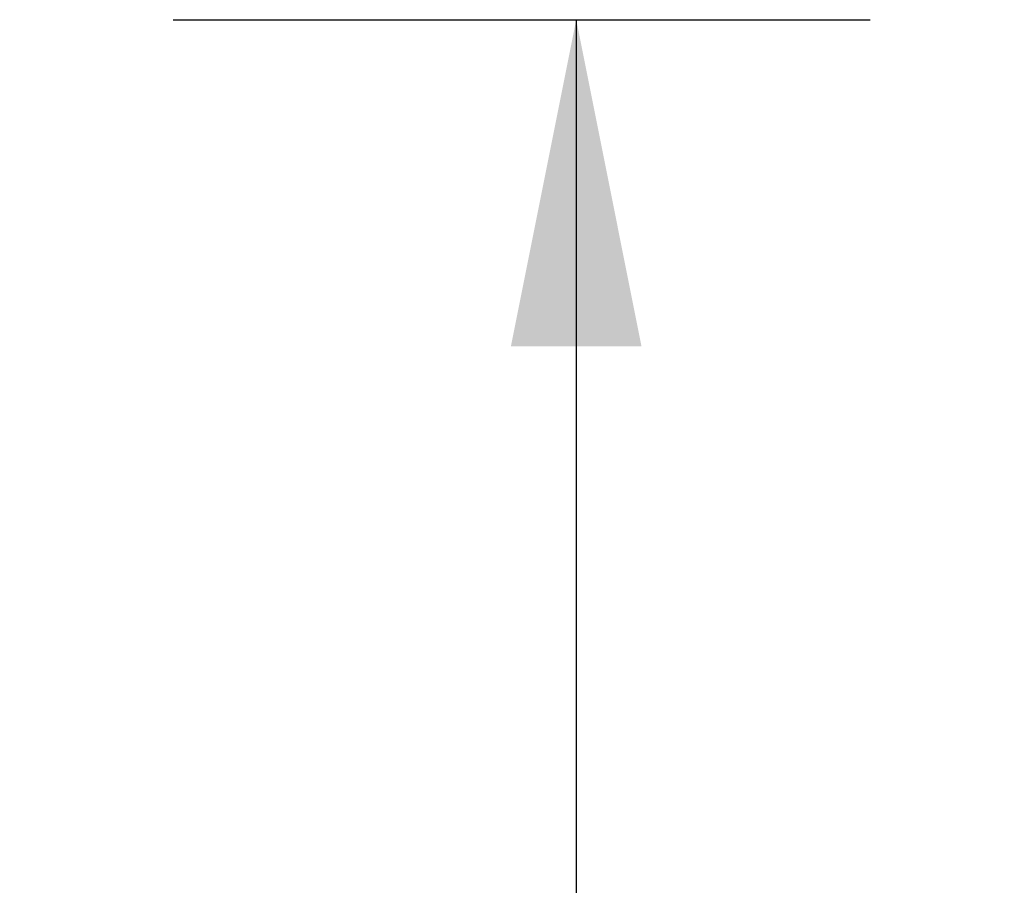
# Model space of a CAD drawing. Header units: inches. Extents: x 0 to 245, y 0 to 158.
# Tile 151 of 159: x 112.26 to 116.6, y 109.89 to 113.7. Entities that reach past the tile are written whole.
import ezdxf

# ---------------------------------------------------------------- set-up
doc = ezdxf.new("R2010")
doc.units = ezdxf.units.IN
doc.header["$LTSCALE"] = 13.466196
doc.header["$MEASUREMENT"] = 0
doc.layers.get('0').update_dxf_attribs({"linetype": 'CONTINUOUS'})
doc.layers.add('DIMENSIONS', color=7, linetype='CONTINUOUS')
doc.styles.get("Standard").update_dxf_attribs({"font": 'arial.ttf'})
doc.dimstyles.new('DIMSTYLE_1', dxfattribs={"dimtxt": 1.080176, "dimasz": 1.440235, "dimexe": 0.09, "dimexo": 0.07, "dimgap": 0.0375, "dimtad": 0, "dimtih": 1, "dimtoh": 1, "dimzin": 4, "dimdsep": 46, "dimtxsty": 'Standard', "dimblk": '_FILLED', "dimblk1": '_FILLED', "dimblk2": '_FILLED', "dimcen": 0.09, "dimadec": 3, "dimazin": 1, "dimtfac": 1, "dimtdec": 3, "dimtofl": 0, "dimtmove": 0, "dimatfit": 3, "dimldrblk": '_FILLED', "dimfxl": 0, "dimtolj": 1, "dimtzin": 4, "dimarcsym": 0})

# ---------------------------------------------------------------- blocks, each defined once
blk = doc.blocks.new('_FILLED')
at = {"color": 0, "linetype": 'ByBlock'}
blk.add_solid([(0, 0), (-1, 0.2), (-1, -0.2)], dxfattribs=at)
blk = doc.blocks.new('*D12')
at = {"layer": 'DIMENSIONS', "color": 2, "linetype": 'Continuous'}
for p, q in [((112.9376, 113.7034), (116.01, 113.7034)), ((114.7138, 113.7034), (114.7138, 108.0961)), ((114.7138, 100.3284), (114.7138, 105.9357)), ((111.6481, 100.3284), (116.01, 100.3284))]:
    blk.add_line(p, q, dxfattribs=at)
at = {"layer": 'DIMENSIONS', "color": 2, "linetype": 'Continuous', "xscale": 1.4402348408, "yscale": 1.4402348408, "zscale": 1.4402348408}
for p, rotation in [((114.7138, 113.7034), 90), ((114.7138, 100.3284), 270)]:
    blk.add_blockref('_FILLED', p, dxfattribs=dict(at, rotation=rotation))
at = {"layer": 'DIMENSIONS', "color": 2, "linetype": 'Continuous', "insert": (114.7138, 107.556), "char_height": 1.08018, "width": 3.774593, "attachment_point": 2, "line_spacing_factor": 0.9}
blk.add_mtext('13.38', dxfattribs=at)

msp = doc.modelspace()

# ---------------------------------------------------------------- dimensions: what is measured, and where the dimension line sits
at = {"layer": 'DIMENSIONS', "color": 2, "linetype": 'Continuous'}
dim = msp.add_linear_dim(base=(114.7138122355, 100.3284253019), p1=(112.8676296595, 113.7034253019), p2=(111.5781296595, 100.3284253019), angle=270, dimstyle='DIMSTYLE_1', dxfattribs=at)
dim.commit()
dim.dimension.update_dxf_attribs({"geometry": '*D12', "text_midpoint": (114.7576965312, 107.0098987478), "dimtype": 160})

doc.saveas('drawing.dxf')
